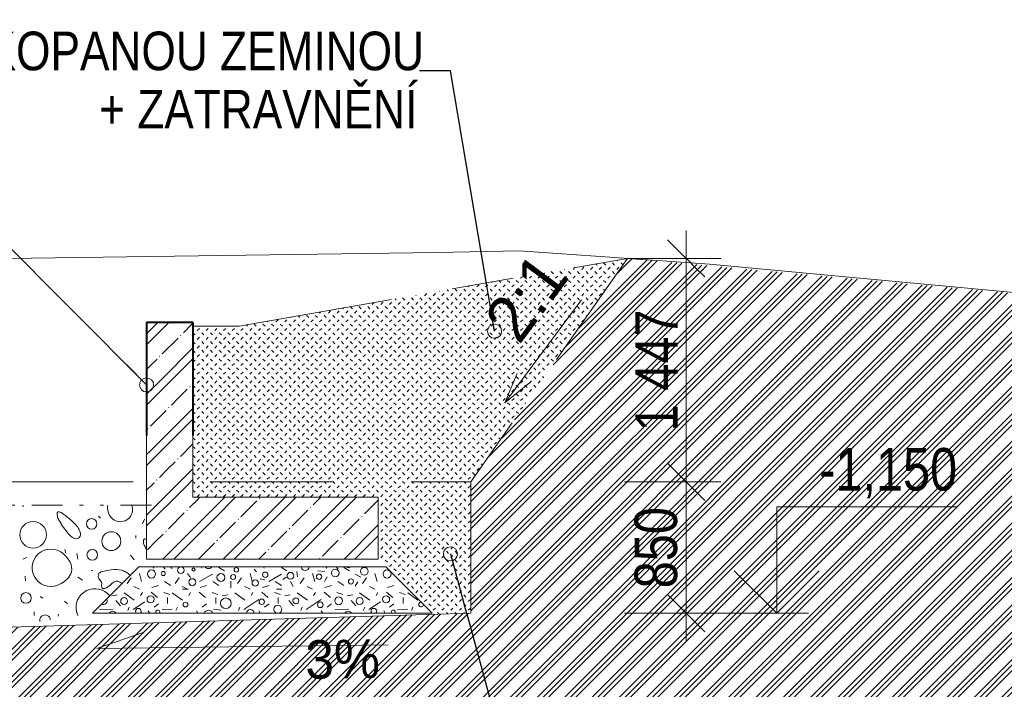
# Model space of a CAD drawing. Header units: millimetres. Extents: x -479461597 to -478645968, y -1101060132 to -1100898045.
# Tile 116 of 145: x -478955057 to -478948682, y -1101057114 to -1101052780. Entities that reach past the tile are written whole.
import ezdxf
from ezdxf.enums import TextEntityAlignment as Align

# ---------------------------------------------------------------- set-up
doc = ezdxf.new("R2010")
doc.units = ezdxf.units.MM
doc.header["$MEASUREMENT"] = 0
for name, pattern in [('PHANTOM', [3000, 1000, -400, 400, -400, 400, -400]), ('Wipeout_Contour', [1000, 0, -1000]), ('Čerchovaná se dvěma tečkami', [575, 200, -110, 22.5, -110, 22.5, -110]), ('Čárkovaná L', [1300, 800, -500])]:
    doc.linetypes.add(name, pattern=pattern)
for name, color, linetype, lineweight, true_color in [('2D prvky - značky_Pero_č.__4', 7, 'Continuous', 13, 0x1a4f6e), ('Anotace - SP_Pero_č.__25', 7, 'Continuous', 13, 0x1a4f6e), ('Bourané_2D prvky - vyplně_Pero_č.__40', 7, 'Continuous', 13, 0xc9ca94), ('Bourané_Konstrukce - základy výkop_Pero_č.__109', 7, 'Continuous', 13, 0x6da3d7), ('Bourané_Kóty - SP_Pero_č.__25', 7, 'Continuous', 13, 0x1a4f6e), ('Bourané_Kóty - SP_Pero_č.__45', 7, 'Continuous', 13, 0x1a4f6e), ('Bourané_Kóty - SP_Pero_č.__85', 7, 'Continuous', 13, 0x1a4f6e), ('Konstrukce - základy výkop_Pero_č.__4', 7, 'Continuous', 13, 0x1a4f6e), ('Kóty - SP_Pero_č.__25', 7, 'Continuous', 13, 0x1a4f6e), ('Kóty - SP_Pero_č.__45', 7, 'Continuous', 13, 0x1a4f6e), ('Kóty - SP_Pero_č.__85', 7, 'Continuous', 13, 0x1a4f6e), ('Situace - terén HTU_Pero_č.__186', 7, 'Continuous', 20, 0x7b0011), ('Situace - terén PT_Pero_č.__190', 7, 'Continuous', 20, 0x6d6f03)]:
    doc.layers.add(name, color=color, linetype=linetype, lineweight=lineweight, true_color=true_color)
for name, color, linetype, lineweight in [('Anotace - SP_Pero_č.__6', 7, 'Continuous', 20), ('Bourané_Anotace - SP_Pero_č.__2', 7, 'Continuous', 20), ('Bourané_Situace - terén UT_Pero_č.__76', 124, 'Continuous', 13), ('Konstrukce - opěrná stěna_Pero_č.__1', 7, 'Continuous', 13), ('Konstrukce - opěrná stěna_Pero_č.__10', 7, 'Continuous', 40), ('Konstrukce - opěrná stěna_Pero_č.__164', 250, 'Continuous', 13), ('Konstrukce - základy podsyp_Pero_č.__164', 250, 'Continuous', 13), ('Konstrukce - základy podsyp_Pero_č.__96', 124, 'Continuous', 13)]:
    doc.layers.add(name, color=color, linetype=linetype, lineweight=lineweight)
for name, color, linetype in [('Bourané_2D prvky - vyplně', 7, 'Continuous'), ('Bourané_Kóty - SP', 7, 'Continuous'), ('Konstrukce - opěrná stěna', 7, 'Continuous'), ('Konstrukce - základy podsyp', 7, 'Continuous'), ('Kóty - SP', 7, 'Continuous'), ('Situace - terén PT', 7, 'Continuous')]:
    doc.layers.add(name, color=color, linetype=linetype)
doc.styles.add('GENERATED_STYLE_5', font='txt')
doc.styles.add('GENERATED_STYLE_6', font='txt')
doc.dimstyles.new('GENERATED_STYLE__1', dxfattribs={"dimtxt": 275, "dimasz": 228, "dimexe": 0.18, "dimexo": 400, "dimgap": 0.09, "dimtad": 1, "dimtih": 1, "dimtoh": 1, "dimdec": 0, "dimzin": 0, "dimdsep": 46, "dimtxsty": 'GENERATED_STYLE_5', "dimblk": 'ARROWHEAD_6', "dimblk1": 'ARROWHEAD_6', "dimblk2": 'ARROWHEAD_6', "dimcen": 0.09, "dimclrd": 256, "dimclre": 256, "dimclrt": 256, "dimazin": 0, "dimtfac": 1, "dimtdec": 4, "dimtmove": 0, "dimatfit": 3, "dimfxl": 1, "dimtolj": 1, "dimtzin": 0, "dimarcsym": 0})
doc.dimstyles.new('GENERATED_STYLE__3', dxfattribs={"dimtxt": 275, "dimasz": 228, "dimexe": 0.18, "dimexo": 400, "dimgap": 0.09, "dimtad": 1, "dimdec": 0, "dimzin": 0, "dimdsep": 46, "dimtxsty": 'GENERATED_STYLE_5', "dimblk": 'ARROWHEAD_6', "dimblk1": 'ARROWHEAD_6', "dimblk2": 'ARROWHEAD_6', "dimcen": 0.09, "dimclrd": 256, "dimclre": 256, "dimclrt": 256, "dimazin": 0, "dimtfac": 1, "dimtdec": 4, "dimtmove": 0, "dimatfit": 3, "dimfxl": 1, "dimtolj": 1, "dimtzin": 0, "dimarcsym": 0})
doc.dimstyles.new('GENERATED_STYLE__4', dxfattribs={"dimtxt": 0.18, "dimasz": 182.4, "dimexe": 0.18, "dimexo": 0.0625, "dimgap": 0.09, "dimtad": 0, "dimtih": 1, "dimtoh": 1, "dimdec": 4, "dimzin": 0, "dimdsep": 46, "dimcen": 0.09, "dimadec": 0, "dimazin": 0, "dimtfac": 1, "dimtdec": 4, "dimtmove": 0, "dimatfit": 3, "dimldrblk": 'ARROWHEAD_1', "dimfxl": 1, "dimtolj": 1, "dimtzin": 0, "dimarcsym": 0})

# ---------------------------------------------------------------- blocks, each defined once
blk = doc.blocks.new('*X114', base_point=(-479016584.6, -1101055471.5))
at = {"layer": 'Bourané_2D prvky - vyplně_Pero_č.__40', "color": 9, "linetype": 'Continuous', "lineweight": 13, "true_color": 0xc9ca94}
for p, q in [((-478955034.7, -1101055933.3), (-478955036.1, -1101055921.5)), ((-478954545.4, -1101055994.2), (-478954533.6, -1101056006)), ((-478954249.4, -1101056013.1), (-478954261.2, -1101056043.9)), ((-478954303.8, -1101056119.7), (-478954303.8, -1101056136.3)), ((-478954763.3, -1101056209.7), (-478954758.6, -1101056233.4)), ((-478954687.5, -1101056235.8), (-478954680.4, -1101056271.3)), ((-478954315.7, -1101056276), (-478954339.4, -1101056245.2)), ((-478955009.7, -1101056261.8), (-478955035.7, -1101056271.3)), ((-478955021.3, -1101056382.3), (-478955018.9, -1101056413.1)), ((-478954592.8, -1101056344.7), (-478954585.7, -1101056344.7)), ((-478954680.7, -1101056389.1), (-478954649.9, -1101056408)), ((-478954923.7, -1101056513.4), (-478954907, -1101056524.1)), ((-478954765.7, -1101056542.8), (-478954746.8, -1101056561.7)), ((-478954962.3, -1101056637.5), (-478954962.3, -1101056613.8)), ((-478954808.3, -1101056639.9), (-478954806, -1101056628.1))]:
    blk.add_line(p, q, dxfattribs=at)
for centre, radius in [((-478954969.5, -1101056114.2), 86.5), ((-478954590.6, -1101056043.7), 34.3), ((-478954463.5, -1101056155.2), 61.2), ((-478954586.5, -1101056244), 34.3), ((-478955015.7, -1101056523.1), 34.3)]:
    blk.add_circle(centre, radius, dxfattribs=at)
for centre, radius, start, end in [((-478954427.4, -1101055935.3), 60.4, 166.82651, 183.23471), ((-478954347.9, -1101055930.8), 140, 183.20947, 193.73016), ((-478954405.3, -1101055949.6), 79.9, 190.42819, 20.56996), ((-478954778.8, -1101055981), 35.1, 166.99162, 187.79059), ((-478954734, -1101055976.7), 80.1, 186.42962, 206.15703), ((-478954800.9, -1101055976.1), 12.4, 144.58124, 165.79236), ((-478954804.5, -1101055973.7), 8.15, 116.44249, 143.74637), ((-478954804, -1101055975.3), 9.77, 91.58784, 115.1953), ((-478954803.7, -1101055983.4), 17.9, 76.26222, 91.63398), ((-478954811.3, -1101056011.8), 47.3, 60.09228, 75.56108), ((-478954888.9, -1101056147.8), 203.9, 49.77705, 60.23921), ((-478955344.5, -1101056713.5), 930.2, 47.97476, 50.84929), ((-478954599.6, -1101055910), 230.1, 206.33038, 213.62436), ((-478954402.8, -1101055809.4), 450.4, 210.40568, 222.59648), ((-478954863, -1101056198), 225.2, 33.83427, 51.18662), ((-478954660.9, -1101056047.4), 99.3, 222.37116, 243.06329), ((-478954742.9, -1101056116), 79.8, 6.38135, 32.97964), ((-478954693.3, -1101056110.7), 30, 305.49207, 6.90343), ((-478954691.6, -1101056108.2), 31.2, 242.60519, 300.24019), ((-478954220.2, -1101056156.5), 35.1, 166.99162, 187.79059), ((-478954175.4, -1101056152.3), 80.1, 186.42962, 206.15703), ((-478954242.3, -1101056151.7), 12.4, 144.58124, 165.79236), ((-478954245.9, -1101056149.3), 8.15, 116.44249, 143.74637), ((-478954245.3, -1101056150.8), 9.77, 91.58784, 115.1953), ((-478954041, -1101056085.5), 230.1, 206.33038, 212.4775), ((-478954245.1, -1101056158.9), 17.9, 76.26222, 91.63398), ((-478954252.7, -1101056187.3), 47.3, 68.22915, 75.56108), ((-478954854.3, -1101056328), 121.6, 47.44539, 302.61512), ((-478954908.5, -1101056386), 201, 27.73941, 47.25688), ((-478954812.4, -1101056335.7), 92.5, 347.76658, 27.85068), ((-478954815, -1101056330.4), 96.3, 314.77786, 344.99612), ((-478954516.7, -1101056382.8), 31.5, 102.33238, 221.66579), ((-478954408.5, -1101056814.8), 476.8, 96.62587, 103.9434), ((-478954437.1, -1101056520.3), 181.1, 76.98482, 98.41911), ((-478954425.5, -1101056459.4), 119.2, 60.58312, 75.82357), ((-478954400.1, -1101056417), 69.8, 37.64751, 61.59738), ((-478954377.5, -1101056398.2), 40.4, 29.06496, 36.12094), ((-478954888.2, -1101056256.8), 200.1, 299.80292, 314.81337), ((-478954606.6, -1101056470.2), 93.8, 36.34422, 45.05059), ((-478954555.1, -1101056432.1), 29.8, 9.2485, 36.04485), ((-478954481.2, -1101056445.2), 45.1, 172.11009, 189.08744), ((-478954577.1, -1101056432.6), 51.7, 352.80345, 5.8388), ((-478954555.9, -1101056344.4), 128.1, 295.46694, 314.57351), ((-478954357.9, -1101056550), 157.3, 125.17662, 133.36956), ((-478954425.4, -1101056453.4), 39.5, 96.38752, 125.85484), ((-478954428, -1101056445.6), 31.5, 62.29017, 93.16723), ((-478954456.8, -1101056498.6), 91.8, 52.69594, 61.7729), ((-478954339.2, -1101056343.4), 102.9, 232.99345, 237.78132), ((-478954570, -1101056584.6), 121.6, 47.44539, 205.35752), ((-478954510.8, -1101056449.7), 15.1, 189.97096, 219.94545), ((-478954514.4, -1101056452.2), 10.8, 222.4728, 257.54629), ((-478954513.1, -1101056444.5), 18.5, 258.52372, 281.52951), ((-478954517, -1101056422.9), 40.5, 280.79529, 293.53627), ((-478954624.2, -1101056642.7), 201, 41.38285, 47.25688), ((-478954892.5, -1101056667.4), 34.3, 3.40151, 194.84099)]:
    blk.add_arc(centre, radius, start, end, dxfattribs=at)
blk = doc.blocks.new('výplň_3_4', base_point=(-479016584.6, -1101055471.5))
at = {"color": 254, "linetype": 'Wipeout_Contour', "lineweight": 0, "ltscale": 8405097351.731508}
blk.add_wipeout([(-479029177.2, -1101056721.4), (-478991622, -1101056721.4), (-478955191.5, -1101056718.9), (-478954585.1, -1101056621.5), (-478954235.1, -1101056271.5), (-478954235.1, -1101055921.5), (-479029177.2, -1101055921.5)], dxfattribs=at).dxf.layer = 'Bourané_2D prvky - vyplně'
at = {"layer": 'Bourané_2D prvky - vyplně_Pero_č.__40', "color": 9, "linetype": 'Continuous', "lineweight": 13, "true_color": 0xc9ca94}
blk.add_blockref('*X114', (-479016584.6, -1101055471.5), dxfattribs=at)
blk = doc.blocks.new('*X117', base_point=(-479016584.6, -1101055471.5))
at = {"layer": 'Konstrukce - opěrná stěna_Pero_č.__164', "color": 250, "linetype": 'Continuous', "lineweight": 13}
for p, q in [((-478954235.1, -1101054884.4), (-478954090.7, -1101054740)), ((-478954235.1, -1101054813.7), (-478954161.4, -1101054740)), ((-478954235.1, -1101054884.4), (-478954090.7, -1101054740)), ((-478953996.6, -1101054806), (-478953945.5, -1101054754.9)), ((-478953945.5, -1101054754.9), (-478953935.1, -1101054744.5)), ((-478954133.1, -1101054942.5), (-478954031, -1101054840.4)), ((-478954015.1, -1101054824.5), (-478954012.5, -1101054821.9)), ((-478954138.5, -1101055108.1), (-478953935.1, -1101054904.6)), ((-478954218.6, -1101055028), (-478954167.5, -1101054976.9)), ((-478954151.6, -1101054961), (-478954149, -1101054958.5)), ((-478954103.2, -1101055143.4), (-478953935.1, -1101054975.3)), ((-478954103.2, -1101055143.4), (-478953935.1, -1101054975.3)), ((-478954235.1, -1101055044.5), (-478954218.6, -1101055028)), ((-478954235.1, -1101055204.6), (-478954138.5, -1101055108.1)), ((-478954235.1, -1101055275.3), (-478954103.2, -1101055143.4)), ((-478954235.1, -1101055275.3), (-478954103.2, -1101055143.4)), ((-478954023.1, -1101055223.5), (-478953972.1, -1101055172.4)), ((-478953956.2, -1101055156.5), (-478953953.6, -1101055153.9)), ((-478953937.7, -1101055138), (-478953935.1, -1101055135.4)), ((-478954074.2, -1101055274.5), (-478954023.1, -1101055223.5)), ((-478954092.7, -1101055293), (-478954090.1, -1101055290.4)), ((-478953943.1, -1101055303.5), (-478953935.1, -1101055295.5)), ((-478954210.7, -1101055411.1), (-478954108.6, -1101055308.9)), ((-478954111.1, -1101055471.5), (-478953943.1, -1101055303.5)), ((-478954229.2, -1101055429.6), (-478954226.7, -1101055427)), ((-478954040.4, -1101055471.5), (-478953935.1, -1101055366.2)), ((-478954040.4, -1101055471.5), (-478953935.1, -1101055366.2))]:
    blk.add_line(p, q, dxfattribs=at)
blk = doc.blocks.new('Řez_22_4', base_point=(-479016584.6, -1101055471.5))
at = {"layer": 'Konstrukce - opěrná stěna_Pero_č.__10', "color": 7, "linetype": 'Continuous', "lineweight": 40}
for p, q in [((-478954235.1, -1101054740), (-478954235.1, -1101055471.5)), ((-478953935.1, -1101054740), (-478954235.1, -1101054740)), ((-478953935.1, -1101054740), (-478953935.1, -1101055471.5))]:
    blk.add_line(p, q, dxfattribs=at)
at = {"layer": 'Konstrukce - opěrná stěna', "lineweight": 0}
blk.add_blockref('*X117', (-479016584.6, -1101055471.5), dxfattribs=at)
blk = doc.blocks.new('Řez_23_4', base_point=(-479016584.6, -1101055471.5))
at = {"layer": 'Situace - terén PT_Pero_č.__190', "color": 66, "linetype": 'Continuous', "lineweight": 20, "true_color": 0x6d6f03, "flags": 128}
blk.add_lwpolyline([(-478940383.2, -1101054933.7), (-478941553.8, -1101054950.6), (-478942240.6, -1101055017.1), (-478943448.1, -1101055027.2), (-478950591.5, -1101054361.6), (-478951821.3, -1101054276.1), (-478952355.3, -1101054287.3), (-478956681, -1101054346.5), (-478960317.7, -1101053882.3), (-478960401.7, -1101053875.3), (-478960508.5, -1101053868.6), (-478965190.3, -1101053725.5), (-478967256.2, -1101053737.9), (-478976344.4, -1101053574.5), (-478979023.8, -1101053564.4), (-478980058.3, -1101053563.3), (-478984706.8, -1101053635), (-478986222.8, -1101053644.1), (-478987378.2, -1101053638.6), (-478989248, -1101053543.2), (-478991612.8, -1101053612.6), (-478995603.9, -1101053602.8)], dxfattribs=at)
blk = doc.blocks.new('*X121', base_point=(-479016584.6, -1101055471.5))
at = {"layer": 'Konstrukce - opěrná stěna_Pero_č.__164', "color": 250, "linetype": 'Continuous', "lineweight": 13}
for p, q in [((-478954216.2, -1101055576.6), (-478954111.1, -1101055471.5)), ((-478954180.8, -1101055612), (-478954040.4, -1101055471.5)), ((-478954180.8, -1101055612), (-478954040.4, -1101055471.5)), ((-478954015.3, -1101055606.5), (-478953935.1, -1101055526.3)), ((-478954235.1, -1101055595.5), (-478954216.2, -1101055576.6)), ((-478954235.1, -1101055666.2), (-478954180.8, -1101055612)), ((-478954235.1, -1101055666.2), (-478954180.8, -1101055612)), ((-478954100.8, -1101055692), (-478954049.7, -1101055640.9)), ((-478954033.8, -1101055625), (-478954031.2, -1101055622.4)), ((-478954151.8, -1101055743.1), (-478954100.8, -1101055692)), ((-478954020.7, -1101055772.1), (-478953935.1, -1101055686.4)), ((-478954235.1, -1101055986.4), (-478954020.7, -1101055772.1)), ((-478954235.1, -1101055826.3), (-478954186.2, -1101055777.5)), ((-478954235.1, -1101056057.1), (-478953985.4, -1101055807.4)), ((-478954235.1, -1101056057.1), (-478953985.4, -1101055807.4)), ((-478954170.3, -1101055761.6), (-478954167.7, -1101055759)), ((-478953985.4, -1101055807.4), (-478953935.1, -1101055757.1)), ((-478953985.4, -1101055807.4), (-478953935.1, -1101055757.1)), ((-478953905.3, -1101055887.5), (-478953889.4, -1101055871.5)), ((-478953825.3, -1101055967.5), (-478953729.3, -1101055871.5)), ((-478953789.9, -1101056002.9), (-478953658.6, -1101055871.5)), ((-478953789.9, -1101056002.9), (-478953658.6, -1101055871.5)), ((-478953356.7, -1101055889.9), (-478953338.4, -1101055871.5)), ((-478953321.4, -1101055925.2), (-478953267.6, -1101055871.5)), ((-478953321.4, -1101055925.2), (-478953267.6, -1101055871.5)), ((-478953161.3, -1101056085.3), (-478952947.5, -1101055871.5)), ((-478953155.9, -1101055919.8), (-478953107.6, -1101055871.5)), ((-478953125.9, -1101056120.7), (-478952876.7, -1101055871.5)), ((-478953125.9, -1101056120.7), (-478952876.7, -1101055871.5)), ((-478953956.4, -1101055938.5), (-478953905.3, -1101055887.5)), ((-478953629.8, -1101056163), (-478953356.7, -1101055889.9)), ((-478953624.4, -1101055997.4), (-478953522.3, -1101055895.3)), ((-478953594.5, -1101056198.3), (-478953321.4, -1101055925.2)), ((-478953594.5, -1101056198.3), (-478953321.4, -1101055925.2)), ((-478953506.3, -1101055879.4), (-478953503.8, -1101055876.8)), ((-478953174.4, -1101055938.3), (-478953171.8, -1101055935.7)), ((-478952823.9, -1101055978.7), (-478952772.8, -1101055927.6)), ((-478952772.8, -1101055927.6), (-478952735.1, -1101055889.9)), ((-478954098.4, -1101056240.6), (-478953825.3, -1101055967.5)), ((-478954092.9, -1101056075.1), (-478953990.8, -1101055972.9)), ((-478953974.9, -1101055957), (-478953972.3, -1101055954.4)), ((-478953241.3, -1101056005.3), (-478953190.3, -1101055954.2)), ((-478952842.4, -1101055997.2), (-478952839.8, -1101055994.6)), ((-478954058.6, -1101056271.5), (-478953789.9, -1101056002.9)), ((-478954058.6, -1101056271.5), (-478953789.9, -1101056002.9)), ((-478953709.9, -1101056082.9), (-478953658.8, -1101056031.8)), ((-478953642.9, -1101056015.9), (-478953640.3, -1101056013.3)), ((-478953292.4, -1101056056.3), (-478953241.3, -1101056005.3)), ((-478952960.4, -1101056115.2), (-478952858.3, -1101056013.1)), ((-478952956.6, -1101056271.5), (-478952735.1, -1101056050)), ((-478954178.4, -1101056160.5), (-478954127.3, -1101056109.5)), ((-478954111.4, -1101056093.6), (-478954108.8, -1101056091)), ((-478953760.9, -1101056134), (-478953709.9, -1101056082.9)), ((-478953428.9, -1101056192.9), (-478953326.8, -1101056090.7)), ((-478953347.5, -1101056271.5), (-478953161.3, -1101056085.3)), ((-478953310.9, -1101056074.8), (-478953308.3, -1101056072.2)), ((-478953276.7, -1101056271.5), (-478953125.9, -1101056120.7)), ((-478953276.7, -1101056271.5), (-478953125.9, -1101056120.7)), ((-478952885.8, -1101056271.5), (-478952735.1, -1101056120.7)), ((-478952885.8, -1101056271.5), (-478952735.1, -1101056120.7)), ((-478954229.5, -1101056211.6), (-478954178.4, -1101056160.5)), ((-478953897.5, -1101056270.5), (-478953795.3, -1101056168.4)), ((-478953779.4, -1101056152.5), (-478953776.8, -1101056149.9)), ((-478953738.4, -1101056271.5), (-478953629.8, -1101056163)), ((-478953045.9, -1101056200.7), (-478952994.8, -1101056149.7)), ((-478952978.9, -1101056133.7), (-478952976.3, -1101056131.2)), ((-478954129.3, -1101056271.5), (-478954098.4, -1101056240.6)), ((-478953667.6, -1101056271.5), (-478953594.5, -1101056198.3)), ((-478953667.6, -1101056271.5), (-478953594.5, -1101056198.3)), ((-478953507.6, -1101056271.5), (-478953463.3, -1101056227.3)), ((-478953447.4, -1101056211.4), (-478953444.9, -1101056208.8)), ((-478953097, -1101056251.8), (-478953045.9, -1101056200.7)), ((-478953115.4, -1101056270.3), (-478953112.9, -1101056267.7))]:
    blk.add_line(p, q, dxfattribs=at)
blk = doc.blocks.new('Řez_25_4', base_point=(-479016584.6, -1101055471.5))
at = {"layer": 'Konstrukce - opěrná stěna_Pero_č.__1', "color": 7, "linetype": 'Continuous', "lineweight": 13}
for p, q in [((-478953935.1, -1101055471.5), (-478953935.1, -1101055871.5)), ((-478952735.1, -1101055871.5), (-478953935.1, -1101055871.5)), ((-478952735.1, -1101055871.5), (-478952735.1, -1101056271.5)), ((-478952735.1, -1101056271.5), (-478954235.1, -1101056271.5))]:
    blk.add_line(p, q, dxfattribs=at)
at = {"layer": 'Konstrukce - opěrná stěna_Pero_č.__1', "color": 7, "linetype": 'Continuous', "lineweight": 13, "flags": 128}
blk.add_lwpolyline([(-478954235.1, -1101055471.5), (-478954235.1, -1101055871.5), (-478954235.1, -1101056271.5)], dxfattribs=at)
at = {"layer": 'Konstrukce - opěrná stěna', "lineweight": 0}
blk.add_blockref('*X121', (-479016584.6, -1101055471.5), dxfattribs=at)
blk = doc.blocks.new('*X123', base_point=(-479016584.6, -1101055471.5))
at = {"layer": 'Konstrukce - základy podsyp_Pero_č.__164', "color": 250, "linetype": 'Continuous', "lineweight": 13}
for p, q in [((-478954281.2, -1101056364.7), (-478954267.1, -1101056416.8)), ((-478954194.1, -1101056321.5), (-478954189, -1101056329.3)), ((-478954127.6, -1101056321.5), (-478954115.7, -1101056336.4)), ((-478954077.9, -1101056326.9), (-478954068.8, -1101056332.3)), ((-478953969.5, -1101056364.7), (-478953950.8, -1101056390.5)), ((-478953891.5, -1101056416.8), (-478953808.7, -1101056369.5)), ((-478953882.4, -1101056321.5), (-478953877.3, -1101056329.3)), ((-478953766.2, -1101056326.9), (-478953730.7, -1101056348.2)), ((-478953565.2, -1101056364.7), (-478953551, -1101056416.8)), ((-478953539.4, -1101056337.3), (-478953523.3, -1101056355)), ((-478953478, -1101056321.5), (-478953473, -1101056329.3)), ((-478953444.1, -1101056415.5), (-478953361.3, -1101056368.2)), ((-478953361.8, -1101056326.9), (-478953326.4, -1101056348.2)), ((-478953262.5, -1101056352.9), (-478953257.8, -1101056386)), ((-478953160.8, -1101056364.7), (-478953146.6, -1101056416.8)), ((-478953125.4, -1101056348.2), (-478953080.4, -1101056352.9)), ((-478953073.7, -1101056321.5), (-478953068.6, -1101056329.3)), ((-478953007.2, -1101056321.5), (-478952995.3, -1101056336.4)), ((-478952957.5, -1101056326.9), (-478952922, -1101056348.2)), ((-478952884.2, -1101056369.5), (-478952848.7, -1101056388.4)), ((-478952756.5, -1101056364.7), (-478952742.3, -1101056416.8)), ((-478954405.4, -1101056441.8), (-478954408.9, -1101056447.5)), ((-478954335.6, -1101056393.1), (-478954361.6, -1101056428.6)), ((-478954200.9, -1101056454.6), (-478954158.3, -1101056442.8)), ((-478954118.1, -1101056416.8), (-478954077.9, -1101056442.8)), ((-478954023.9, -1101056393.1), (-478954049.9, -1101056428.6)), ((-478953889.1, -1101056454.6), (-478953846.6, -1101056442.8)), ((-478953806.4, -1101056416.8), (-478953766.2, -1101056442.8)), ((-478953690.5, -1101056414.4), (-478953690.5, -1101056457)), ((-478953619.6, -1101056393.1), (-478953645.6, -1101056428.6)), ((-478953499.1, -1101056400.2), (-478953468.5, -1101056406.6)), ((-478953484.8, -1101056454.6), (-478953442.2, -1101056442.8)), ((-478953402, -1101056416.8), (-478953361.8, -1101056442.8)), ((-478953352.4, -1101056402.6), (-478953331.1, -1101056388.4)), ((-478953302.7, -1101056416.8), (-478953286.2, -1101056449.9)), ((-478953215.2, -1101056393.1), (-478953241.2, -1101056428.6)), ((-478953082.8, -1101056416.8), (-478953065.2, -1101056387.3)), ((-478953080.4, -1101056454.6), (-478953037.9, -1101056442.8)), ((-478952997.7, -1101056416.8), (-478952957.5, -1101056442.8)), ((-478952866.8, -1101056419.5), (-478952884.2, -1101056447.5)), ((-478952810.9, -1101056393.1), (-478952836.9, -1101056428.6)), ((-478952676.1, -1101056454.6), (-478952633.5, -1101056442.8)), ((-478952593.3, -1101056416.8), (-478952583.5, -1101056423.1)), ((-478954461, -1101056509.6), (-478954425.5, -1101056502.5)), ((-478954380.6, -1101056490.7), (-478954314.4, -1101056538)), ((-478954316.7, -1101056449.9), (-478954281.2, -1101056466.6)), ((-478954274.2, -1101056507.3), (-478954262.3, -1101056488.3)), ((-478954205.6, -1101056486), (-478954165.4, -1101056519.1)), ((-478954122.8, -1101056488.3), (-478954085, -1101056500.2)), ((-478954068.8, -1101056490.7), (-478954002.6, -1101056538)), ((-478954005, -1101056449.9), (-478953969.5, -1101056466.6)), ((-478954002.6, -1101056466.6), (-478953964.8, -1101056466.6)), ((-478953962.4, -1101056507.3), (-478953950.6, -1101056488.3)), ((-478953893.9, -1101056486), (-478953853.7, -1101056519.1)), ((-478953811.1, -1101056488.3), (-478953773.3, -1101056500.2)), ((-478953744.9, -1101056509.6), (-478953709.4, -1101056502.5)), ((-478953664.5, -1101056490.7), (-478953598.3, -1101056538)), ((-478953600.7, -1101056449.9), (-478953565.2, -1101056466.6)), ((-478953558.1, -1101056507.3), (-478953546.3, -1101056488.3)), ((-478953489.5, -1101056486), (-478953449.3, -1101056519.1)), ((-478953406.8, -1101056488.3), (-478953368.9, -1101056500.2)), ((-478953394.9, -1101056466.6), (-478953359.5, -1101056466.6)), ((-478953340.5, -1101056509.6), (-478953305.1, -1101056502.5)), ((-478953260.1, -1101056490.7), (-478953193.9, -1101056538)), ((-478953196.3, -1101056449.9), (-478953160.8, -1101056466.6)), ((-478953153.7, -1101056507.3), (-478953141.9, -1101056488.3)), ((-478953085.2, -1101056486), (-478953045, -1101056519.1)), ((-478953002.4, -1101056488.3), (-478952964.6, -1101056500.2)), ((-478952936.2, -1101056509.6), (-478952900.7, -1101056502.5)), ((-478952855.8, -1101056490.7), (-478952789.6, -1101056538)), ((-478952791.9, -1101056449.9), (-478952756.5, -1101056466.6)), ((-478952749.4, -1101056507.3), (-478952737.6, -1101056488.3)), ((-478952680.8, -1101056486), (-478952640.6, -1101056519.1)), ((-478952598, -1101056488.3), (-478952560.2, -1101056500.2)), ((-478952544.1, -1101056490.7), (-478952477.9, -1101056538)), ((-478954435, -1101056540.4), (-478954404.2, -1101056573.5)), ((-478954321.4, -1101056597.1), (-478954246.5, -1101056547.8)), ((-478954158.3, -1101056561.6), (-478954186.7, -1101056582.9)), ((-478954099.2, -1101056559.3), (-478954099.2, -1101056519.1)), ((-478953846.6, -1101056561.6), (-478953874.9, -1101056582.9)), ((-478953787.5, -1101056559.3), (-478953787.5, -1101056519.1)), ((-478953605.4, -1101056597.1), (-478953508.4, -1101056533.3)), ((-478953442.2, -1101056561.6), (-478953470.6, -1101056582.9)), ((-478953383.1, -1101056559.3), (-478953383.1, -1101056519.1)), ((-478953314.5, -1101056540.4), (-478953283.8, -1101056573.5)), ((-478953201, -1101056597.1), (-478953104.1, -1101056533.3)), ((-478953037.9, -1101056561.6), (-478953066.2, -1101056582.9)), ((-478952910.2, -1101056540.4), (-478952879.4, -1101056573.5)), ((-478952796.7, -1101056597.1), (-478952721.7, -1101056547.8)), ((-478952633.5, -1101056561.6), (-478952661.9, -1101056582.9)), ((-478952574.4, -1101056559.3), (-478952574.4, -1101056519.1)), ((-478954539, -1101056597.1), (-478954451.5, -1101056594.7)), ((-478954347.5, -1101056582.9), (-478954356.9, -1101056604.2)), ((-478954224.5, -1101056606.6), (-478954214.8, -1101056621.5)), ((-478954134.6, -1101056597.1), (-478954068.8, -1101056595.3)), ((-478954035.7, -1101056582.9), (-478954045.2, -1101056604.2)), ((-478953912.8, -1101056606.6), (-478953903, -1101056621.5)), ((-478953802.3, -1101056596.5), (-478953752.4, -1101056602.8)), ((-478953631.4, -1101056582.9), (-478953640.8, -1101056604.2)), ((-478953508.4, -1101056606.6), (-478953498.7, -1101056621.5)), ((-478953227, -1101056582.9), (-478953236.5, -1101056604.2)), ((-478953104.1, -1101056606.6), (-478953094.3, -1101056621.5)), ((-478953014.2, -1101056597.1), (-478952926.7, -1101056594.7)), ((-478952822.7, -1101056582.9), (-478952832.1, -1101056604.2)), ((-478952699.7, -1101056606.6), (-478952690, -1101056621.5)), ((-478952609.9, -1101056597.1), (-478952544.1, -1101056595.3)), ((-478952511, -1101056582.9), (-478952520.4, -1101056604.2))]:
    blk.add_line(p, q, dxfattribs=at)
for centre, radius in [((-478954202.8, -1101056367.9), 26.3), ((-478954127, -1101056364.7), 13), ((-478954013.7, -1101056343.7), 21.6), ((-478953931.4, -1101056338.9), 10.2), ((-478953754, -1101056390.5), 25.5), ((-478953675, -1101056387.3), 15.9), ((-478953654, -1101056340.5), 14.6), ((-478953466.9, -1101056372.7), 17.4), ((-478953303.9, -1101056379.2), 21.9), ((-478953118.4, -1101056385.6), 17.4), ((-478953013.6, -1101056361.4), 25.1), ((-478952824.8, -1101056350.2), 25.2), ((-478952678, -1101056367.9), 26.3), ((-478953939.5, -1101056421.1), 22.5), ((-478953531.4, -1101056426), 20.7), ((-478952911.9, -1101056416.3), 16.6), ((-478954209.3, -1101056531.8), 22.9), ((-478952684.5, -1101056531.8), 22.9), ((-478954380.3, -1101056543.1), 22.4), ((-478953983.1, -1101056565.7), 15.3), ((-478953721.7, -1101056557.6), 34.5), ((-478953489.4, -1101056548), 17.4), ((-478953268.4, -1101056541.5), 19.5), ((-478953110.4, -1101056567.3), 18.4), ((-478952991, -1101056541.5), 25.2), ((-478952855.5, -1101056543.1), 22.4)]:
    blk.add_circle(centre, radius, dxfattribs=at)
for centre, radius, start, end in [((-478953834.6, -1101056301.8), 30.6, 220.14188, 319.85812), ((-478953208.8, -1101056319.5), 26, 184.38195, 355.61805), ((-478952929.7, -1101056301.8), 24.6, 233.42424, 306.57576), ((-478954515.8, -1101056541.5), 25.2, 242.39626, 27.60374), ((-478953386.2, -1101056596.2), 26.1, 284.32896, 255.67104), ((-478952458.3, -1101056565.7), 15.3, 81.53157, 8.46843), ((-478954454.5, -1101056633.5), 24.6, 29.12691, 150.87309), ((-478954288.3, -1101056609.3), 18.3, 317.89249, 222.10751), ((-478954162.5, -1101056614.1), 13, 325.33083, 214.66917), ((-478953834.6, -1101056633.5), 30.6, 23.00094, 156.99906), ((-478953563.6, -1101056622.2), 24.2, 1.58114, 178.41886), ((-478952929.7, -1101056633.5), 24.6, 29.12691, 150.87309), ((-478952763.5, -1101056609.3), 18.3, 317.89249, 222.10751), ((-478952637.7, -1101056614.1), 13, 325.33083, 214.66917)]:
    blk.add_arc(centre, radius, start, end, dxfattribs=at)
blk = doc.blocks.new('Řez_26_4', base_point=(-479016584.6, -1101055471.5))
at = {"layer": 'Konstrukce - základy podsyp_Pero_č.__164', "color": 250, "linetype": 'Continuous', "lineweight": 13}
for p, q in [((-478954285.1, -1101056321.5), (-478954585.1, -1101056621.5)), ((-478952685.1, -1101056321.5), (-478954285.1, -1101056321.5)), ((-478952685.1, -1101056321.5), (-478952385.1, -1101056621.5)), ((-478952385.1, -1101056621.5), (-478954585.1, -1101056621.5))]:
    blk.add_line(p, q, dxfattribs=at)
at = {"layer": 'Konstrukce - základy podsyp', "lineweight": 0}
blk.add_blockref('*X123', (-479016584.6, -1101055471.5), dxfattribs=at)
blk = doc.blocks.new('Symbol rampy 23[26]_4', base_point=(-478951418.5, -1101054594.1))
at = {"layer": 'Konstrukce - základy výkop_Pero_č.__4', "color": 146, "linetype": 'Continuous', "lineweight": 13, "true_color": 0x1a4f6e}
for p in [(-478951418.5, -1101054594.1), (-478951835.4, -1101055070), (-478951755.2, -1101055129.7)]:
    blk.add_line(p, (-478951914.8, -1101055260.3), dxfattribs=at)
at = {"layer": 'Konstrukce - základy výkop_Pero_č.__4', "color": 146, "lineweight": 13, "true_color": 0x1a4f6e, "style": 'GENERATED_STYLE_6'}
blk.add_attdef('txt', text='', height=300, rotation=53.31586, dxfattribs=at).set_placement((-478951418.5, -1101054497.1), align=Align.BOTTOM_RIGHT)
blk = doc.blocks.new('*D148', base_point=(-479016584.6, -1101055471.5))
at = {"layer": 'Kóty - SP_Pero_č.__45', "color": 146, "linetype": 'Continuous', "lineweight": 13, "true_color": 0x1a4f6e}
for p, q in [((-479029125.5, -1101058336.4), (-479029365.5, -1101058576.4)), ((-478952255.1, -1101058576.4), (-478952015.1, -1101058336.4))]:
    blk.add_line(p, q, dxfattribs=at)
at = {"layer": 'Kóty - SP_Pero_č.__85', "color": 146, "linetype": 'Continuous', "lineweight": 13, "true_color": 0x1a4f6e}
for p, q in [((-478952135.1, -1101058681.4), (-478952135.1, -1101058056.4)), ((-479029245.5, -1101058856.4), (-479029245.5, -1101058231.4)), ((-479029425.5, -1101058456.4), (-479029245.5, -1101058456.4)), ((-479029245.5, -1101058456.4), (-478952135.1, -1101058456.4)), ((-478952135.1, -1101058456.4), (-478951955.1, -1101058456.4))]:
    blk.add_line(p, q, dxfattribs=at)
at = {"layer": 'Kóty - SP_Pero_č.__25', "color": 146, "lineweight": 13, "true_color": 0x1a4f6e, "insert": (-478991174.3, -1101058401.4), "char_height": 275, "attachment_point": 7, "style": 'GENERATED_STYLE_5'}
blk.add_mtext('\\A1;{\\pql;\\fArial Narrow|b0|i0|c238|p34;77\xa0110}', dxfattribs=at)
blk = doc.blocks.new('ARROWHEAD_6')
at = {"color": 0, "linetype": 'Continuous', "lineweight": 0}
for p, q in [((-0.5, -0.5), (0.5, 0.5)), ((0, 0), (-1, 0))]:
    blk.add_line(p, q, dxfattribs=at)
blk = doc.blocks.new('*D152', base_point=(-479016584.6, -1101055471.5))
at = {"layer": 'Kóty - SP_Pero_č.__45', "color": 146, "linetype": 'Continuous', "lineweight": 13, "true_color": 0x1a4f6e}
for p, q in [((-478955315.1, -1101057749), (-478955555.1, -1101057989)), ((-478952255.1, -1101057989), (-478952015.1, -1101057749))]:
    blk.add_line(p, q, dxfattribs=at)
at = {"layer": 'Kóty - SP_Pero_č.__85', "color": 146, "linetype": 'Continuous', "lineweight": 13, "true_color": 0x1a4f6e}
for p, q in [((-478955435.1, -1101058094), (-478955435.1, -1101057469)), ((-478952135.1, -1101058094), (-478952135.1, -1101057469)), ((-478991759.8, -1101057869), (-478955435.1, -1101057869)), ((-478955435.1, -1101057869), (-478952135.1, -1101057869)), ((-478952135.1, -1101057869), (-478951955.1, -1101057869))]:
    blk.add_line(p, q, dxfattribs=at)
at = {"layer": 'Kóty - SP_Pero_č.__25', "color": 146, "lineweight": 13, "true_color": 0x1a4f6e, "insert": (-478954181.1, -1101057814), "char_height": 275, "attachment_point": 7, "style": 'GENERATED_STYLE_5'}
blk.add_mtext('\\A1;{\\pql;\\fArial Narrow|b0|i0|c238|p34;3\xa0300}', dxfattribs=at)
blk = doc.blocks.new('*D155', base_point=(-479016584.6, -1101055471.5))
at = {"layer": 'Kóty - SP_Pero_č.__45', "color": 146, "linetype": 'Continuous', "lineweight": 13, "true_color": 0x1a4f6e}
for p, q in [((-478950861.7, -1101055651.5), (-478950621.7, -1101055891.5)), ((-478950861.7, -1101056501.5), (-478950621.7, -1101056741.5))]:
    blk.add_line(p, q, dxfattribs=at)
at = {"layer": 'Kóty - SP_Pero_č.__85', "color": 146, "linetype": 'Continuous', "lineweight": 13, "true_color": 0x1a4f6e}
for p, q in [((-478950516.7, -1101055771.5), (-478951141.7, -1101055771.5)), ((-478950741.7, -1101056621.5), (-478950741.7, -1101055771.5)), ((-478950516.7, -1101056621.5), (-478951141.7, -1101056621.5)), ((-478950741.7, -1101056801.5), (-478950741.7, -1101056621.5))]:
    blk.add_line(p, q, dxfattribs=at)
at = {"layer": 'Kóty - SP_Pero_č.__25', "color": 146, "lineweight": 13, "true_color": 0x1a4f6e, "insert": (-478950796.7, -1101056460.5), "char_height": 275, "attachment_point": 7, "rotation": 90, "style": 'GENERATED_STYLE_5'}
blk.add_mtext('\\A1;{\\pql;\\fArial Narrow|b0|i0|c238|p34;850}', dxfattribs=at)
blk = doc.blocks.new('*D156', base_point=(-479016584.6, -1101055471.5))
at = {"layer": 'Kóty - SP_Pero_č.__45', "color": 146, "linetype": 'Continuous', "lineweight": 13, "true_color": 0x1a4f6e}
for p, q in [((-478950621.7, -1101054444.7), (-478950861.7, -1101054204.7)), ((-478950861.7, -1101055651.5), (-478950621.7, -1101055891.5))]:
    blk.add_line(p, q, dxfattribs=at)
at = {"layer": 'Kóty - SP_Pero_č.__85', "color": 146, "linetype": 'Continuous', "lineweight": 13, "true_color": 0x1a4f6e}
for p, q in [((-478950741.7, -1101054324.7), (-478950741.7, -1101054144.7)), ((-478950516.7, -1101054324.7), (-478951141.7, -1101054324.7)), ((-478950741.7, -1101055771.5), (-478950741.7, -1101054324.7))]:
    blk.add_line(p, q, dxfattribs=at)
at = {"layer": 'Kóty - SP_Pero_č.__25', "color": 146, "lineweight": 13, "true_color": 0x1a4f6e, "insert": (-478950796.7, -1101055444.1), "char_height": 275, "attachment_point": 7, "rotation": 90, "style": 'GENERATED_STYLE_5'}
blk.add_mtext('\\A1;{\\pql;\\fArial Narrow|b0|i0|c238|p34;1\xa0447}', dxfattribs=at)
blk = doc.blocks.new('Kóta_11_4', base_point=(-478950155.7, -1101056621.5))
at = {"layer": 'Bourané_Kóty - SP_Pero_č.__45', "color": 146, "linetype": 'Continuous', "lineweight": 13, "true_color": 0x1a4f6e}
for p, q in [((-478950155.7, -1101056621.5), (-478950155.7, -1101055934)), ((-478950155.7, -1101055934), (-478948982.6, -1101055934)), ((-478950155.7, -1101056621.5), (-478950430.7, -1101056346.5)), ((-478949880.7, -1101056346.5), (-478950155.7, -1101056621.5))]:
    blk.add_line(p, q, dxfattribs=at)
at = {"layer": 'Bourané_Kóty - SP_Pero_č.__85', "color": 146, "linetype": 'Continuous', "lineweight": 13, "true_color": 0x1a4f6e}
for q in [(-478950555.7, -1101056621.5), (-478949949.4, -1101056621.5)]:
    blk.add_line((-478950155.7, -1101056621.5), q, dxfattribs=at)
at = {"layer": 'Bourané_Kóty - SP_Pero_č.__25', "color": 146, "lineweight": 13, "true_color": 0x1a4f6e, "insert": (-478949880.7, -1101055879), "char_height": 275, "attachment_point": 7, "style": 'GENERATED_STYLE_5'}
blk.add_mtext('\\A1;{\\pql;\\fArial Narrow|b0|i0|c238|p34;-1,150}', dxfattribs=at)
blk = doc.blocks.new('ARROWHEAD_1')
at = {"color": 0, "linetype": 'Continuous', "lineweight": 0}
blk.add_line((0, 0), (-1, 0), dxfattribs=at)
blk.add_circle((0, 0), 0.25, dxfattribs=at)
blk = doc.blocks.new('Symbol rampy 23[27]_4', base_point=(-478952670.2, -1101056825.7))
at = {"layer": '2D prvky - značky_Pero_č.__4', "color": 146, "linetype": 'Continuous', "lineweight": 13, "true_color": 0x1a4f6e}
for p in [(-478954258, -1101056746.6), (-478952670.2, -1101056825.7)]:
    blk.add_line(p, (-478954556.7, -1101056850.6), dxfattribs=at)
at = {"layer": '2D prvky - značky_Pero_č.__4', "color": 146, "lineweight": 13, "true_color": 0x1a4f6e, "style": 'GENERATED_STYLE_6'}
blk.add_attdef('txt', text='', height=250, rotation=0.75496, dxfattribs=at).set_placement((-478952721.8, -1101057115.6), align=Align.BOTTOM_RIGHT)

msp = doc.modelspace()

# ---------------------------------------------------------------- block references
at = {"layer": 'Bourané_2D prvky - vyplně_Pero_č.__40', "color": 9, "linetype": 'Continuous', "lineweight": 13, "true_color": 0xc9ca94}
msp.add_blockref('výplň_3_4', (-479016584.6, -1101055471.5), dxfattribs=at)

# ---------------------------------------------------------------- texts
at = {"layer": 'Anotace - SP_Pero_č.__6', "color": 7, "linetype": 'Continuous', "lineweight": 20, "insert": (-478957928, -1101053110.7), "char_height": 250, "attachment_point": 7, "style": 'GENERATED_STYLE_5'}
msp.add_mtext('\\A1;{\\pql;\\fArial Narrow|b0|i0|c238|p34;ZPĚTNÝ ZÁSYP \\fArial Narrow|b0|i0|c238|p34;ODKOP\\fArial Narrow|b0|i0|c238|p34;ANOU ZEMINOU}', dxfattribs=at)
at = {"layer": 'Bourané_Anotace - SP_Pero_č.__2', "color": 7, "linetype": 'Continuous', "lineweight": 20, "insert": (-478954542.1, -1101053359), "char_height": 250, "attachment_point": 4, "style": 'GENERATED_STYLE_5'}
msp.add_mtext('\\A1;{\\pql;\\fArial Narrow|b0|i0|c238|p34;+ \\fArial Narrow|b0|i0|c238|p34;ZATRAVNĚNÍ }', dxfattribs=at)

# ---------------------------------------------------------------- wipeouts: each hides what was drawn before it
at = {"color": 254, "linetype": 'Wipeout_Contour', "lineweight": 0, "ltscale": 13207878611.51189}
msp.add_wipeout([(-478952135.1, -1101055771.5), (-478951122.1, -1101054324.7), (-478953635.2, -1101054764), (-478953935.1, -1101054764), (-478953935.1, -1101055471.5), (-478953935.1, -1101055771.5), (-478953935.1, -1101055871.5), (-478952735.1, -1101055871.5), (-478952735.1, -1101056271.5), (-478952369.4, -1101056628.7), (-478952135.1, -1101056621.5)], dxfattribs=at).dxf.layer = 'Bourané_2D prvky - vyplně'

# ---------------------------------------------------------------- next in the draw order: hatches: boundary and pattern name
at = {"layer": 'Bourané_2D prvky - vyplně_Pero_č.__40', "linetype": 'Continuous', "lineweight": 13, "true_color": 0xc9ca94}
h = msp.add_hatch(dxfattribs=at)
h.set_pattern_fill('ZEM_NASYPANA_0004', color=9, style=0, pattern_type=2)
h.set_pattern_definition([(45, (-479016584.6, -1101055471.493), (0, 56.568542), [20, -60]), (135, (-479016542.172, -1101055443.21), (-56.568542, 0), [20, -60])])
h.paths.add_polyline_path([(-478952135.1, -1101055771.5), (-478951122.1, -1101054324.7), (-478953635.2, -1101054764), (-478953935.1, -1101054764), (-478953935.1, -1101055471.5), (-478953935.1, -1101055771.5), (-478953935.1, -1101055871.5), (-478952735.1, -1101055871.5), (-478952735.1, -1101056271.5), (-478952369.4, -1101056628.7), (-478952135.1, -1101056621.5)])

# ---------------------------------------------------------------- next in the draw order: wipeouts: each hides what was drawn before it
at = {"color": 254, "linetype": 'Wipeout_Contour', "lineweight": 0, "ltscale": 26416046955.85198}
msp.add_wipeout([(-479029245.6, -1101056721.4), (-479028326.9, -1101056724.1), (-479028232.2, -1101057068.5), (-479028085.4, -1101057068.5), (-479027937.9, -1101057068.5), (-479027843.6, -1101056725.6), (-478992001.4, -1101056723.5), (-478991905.9, -1101057071), (-478991608, -1101057071), (-478991512.4, -1101056723.4), (-478955677.4, -1101056721.4), (-478955582.7, -1101057071.5), (-478955424.3, -1101057071.5), (-478955288.5, -1101057071.5), (-478955190.8, -1101056714.9), (-478952675.9, -1101056637.8), (-478952135.1, -1101056621.5), (-478952135.1, -1101055771.5), (-478951119.9, -1101054324.9), (-478943743.3, -1101054992.4), (-478943743.5, -1101057647.8), (-479029245.7, -1101057641.8)], dxfattribs=at).dxf.layer = 'Bourané_2D prvky - vyplně'

# ---------------------------------------------------------------- next in the draw order: hatches: boundary and pattern name
at = {"layer": 'Bourané_2D prvky - vyplně_Pero_č.__40', "linetype": 'Continuous', "lineweight": 13, "true_color": 0xc9ca94}
h = msp.add_hatch(dxfattribs=at)
h.set_pattern_fill('Zemina___původní_0004', color=9, style=0, pattern_type=2)
h.set_pattern_definition([(45, (-479016584.6, -1101055471.49), (-88.38835, 88.38835), []), (45, (-479016602.28, -1101055453.82), (-88.38835, 88.38835), []), (45, (-479016619.95, -1101055436.14), (-88.38835, 88.38835), [])])
h.paths.add_polyline_path([(-479029245.6, -1101056721.4), (-479028326.9, -1101056724.1), (-479028232.2, -1101057068.5), (-479028085.4, -1101057068.5), (-479027937.9, -1101057068.5), (-479027843.6, -1101056725.6), (-478992001.4, -1101056723.5), (-478991905.9, -1101057071), (-478991608, -1101057071), (-478991512.4, -1101056723.4), (-478955677.4, -1101056721.4), (-478955582.7, -1101057071.5), (-478955424.3, -1101057071.5), (-478955288.5, -1101057071.5), (-478955190.8, -1101056714.9), (-478952675.9, -1101056637.8), (-478952135.1, -1101056621.5), (-478952135.1, -1101055771.5), (-478951119.9, -1101054324.9), (-478943743.3, -1101054992.4), (-478943743.5, -1101057647.8), (-479029245.7, -1101057641.8)])

# ---------------------------------------------------------------- next in the draw order: linework, layer by layer
at = {"layer": 'Bourané_Konstrukce - základy výkop_Pero_č.__109', "color": 153, "linetype": 'Continuous', "lineweight": 13, "true_color": 0x6da3d7}
for p, q in [((-478952135.1, -1101055771.5), (-478952135.1, -1101056621.5)), ((-478952135.1, -1101056621.5), (-478955190.8, -1101056714.9))]:
    msp.add_line(p, q, dxfattribs=at)
at = {"layer": 'Bourané_Situace - terén UT_Pero_č.__76', "color": 124, "linetype": 'PHANTOM', "lineweight": 13}
for p, q in [((-478953635.2, -1101054764), (-478951122.1, -1101054324.7)), ((-478953935.2, -1101054764), (-478953635.2, -1101054764))]:
    msp.add_line(p, q, dxfattribs=at)
at = {"layer": 'Konstrukce - základy podsyp_Pero_č.__96', "color": 124, "linetype": 'Čerchovaná se dvěma tečkami', "lineweight": 13}
msp.add_line((-479029153.6, -1101055921.5), (-478954203.1, -1101055921.5), dxfattribs=at)
at = {"layer": 'Situace - terén HTU_Pero_č.__186', "color": 246, "linetype": 'Čárkovaná L', "lineweight": 20, "true_color": 0x7b0011}
for p in [(-478951122.1, -1101054324.7), (-479029222.6, -1101055771.5)]:
    msp.add_line(p, (-478952135.1, -1101055771.5), dxfattribs=at)

# ---------------------------------------------------------------- next in the draw order: block references
at = {"layer": '2D prvky - značky_Pero_č.__4', "color": 146, "linetype": 'Continuous', "lineweight": 13, "true_color": 0x1a4f6e}
msp.add_blockref('Symbol rampy 23[27]_4', (-478952670.2, -1101056825.7), dxfattribs=at).add_auto_attribs({'txt': '3%'})
at = {"layer": 'Bourané_Kóty - SP', "color": 146, "linetype": 'Continuous', "lineweight": 13, "true_color": 0x1a4f6e}
msp.add_blockref('Kóta_11_4', (-478950155.7, -1101056621.5), dxfattribs=at)
at = {"layer": 'Konstrukce - opěrná stěna', "lineweight": 0}
for name in ['Řez_22_4', 'Řez_25_4']:
    msp.add_blockref(name, (-479016584.6, -1101055471.5), dxfattribs=at)
at = {"layer": 'Konstrukce - základy podsyp', "lineweight": 0}
msp.add_blockref('Řez_26_4', (-479016584.6, -1101055471.5), dxfattribs=at)
at = {"layer": 'Konstrukce - základy výkop_Pero_č.__4', "color": 146, "linetype": 'Continuous', "lineweight": 13, "true_color": 0x1a4f6e}
msp.add_blockref('Symbol rampy 23[26]_4', (-478951418.5, -1101054594.1), dxfattribs=at).add_auto_attribs({'txt': '2:1'})
at = {"layer": 'Situace - terén PT', "lineweight": 0}
msp.add_blockref('Řez_23_4', (-479016584.6, -1101055471.5), dxfattribs=at)

# ---------------------------------------------------------------- next in the draw order: dimensions: what is measured, and where the dimension line sits
at = {"layer": 'Kóty - SP', "color": 146, "linetype": 'Continuous', "lineweight": 13, "true_color": 0x1a4f6e}
for base, p1, p2, picture, middle in [((-478950741.7, -1101054324.7), (-478952135.1, -1101055771.5), (-478951122.1, -1101054324.7), '*D156', (-478950934.2, -1101054971.8)), ((-478950741.7, -1101055771.5), (-478952135.1, -1101056621.5), (-478952135.1, -1101055771.5), '*D155', (-478950934.2, -1101056146))]:
    dim = msp.add_linear_dim(base=base, p1=p1, p2=p2, angle=90, dimstyle='GENERATED_STYLE__3', dxfattribs=at)
    dim.commit()
    dim.dimension.update_dxf_attribs({"geometry": picture, "text_midpoint": middle, "dimtype": 160, "text_rotation": 90})
for base, p1, picture, middle in [((-478952135.1, -1101058456.4), (-479029245.5, -1101058760.3), '*D148', (-478990597.1, -1101058263.9)), ((-478952135.1, -1101057869), (-478955435.1, -1101057180), '*D152', (-478953708.7, -1101057676.5))]:
    dim = msp.add_linear_dim(base=base, p1=p1, p2=(-478952135.1, -1101055771.5), dimstyle='GENERATED_STYLE__1', dxfattribs=at)
    dim.commit()
    dim.dimension.update_dxf_attribs({"geometry": picture, "text_midpoint": middle, "dimtype": 160})

# ---------------------------------------------------------------- next in the draw order: leaders
at = {"layer": 'Anotace - SP_Pero_č.__25', "color": 146, "linetype": 'Continuous', "lineweight": 13, "true_color": 0x1a4f6e, "annotation_type": 0, "has_hookline": 1}
for points, hookline_direction, text_width in [([(-478951982.5, -1101054796.8), (-478952267.5, -1101053110.7), (-478952468.4, -1101053110.7)], 1, 5459.5), ([(-478954235, -1101055143.8), (-478955611, -1101053765.2), (-478955921.9, -1101053765.2)], 1, 2229.5), ([(-478952268.2, -1101056238.2), (-478951666.2, -1101058440.5), (-478951473.4, -1101058440.5)], 0, 5886.4)]:
    msp.add_leader(points, dimstyle='GENERATED_STYLE__4', dxfattribs=dict(at, hookline_direction=hookline_direction, text_width=text_width))

doc.saveas('drawing.dxf')
